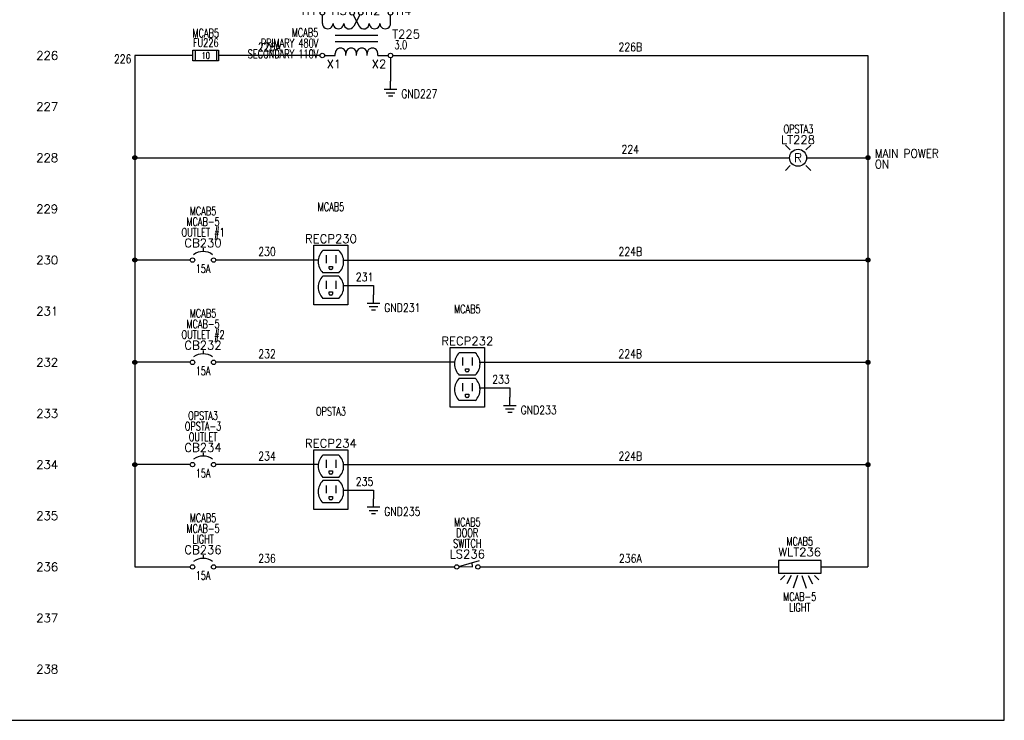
# Model space of a CAD drawing. Header units: inches. Extents: x 0 to 30, y 0 to 19.
# Tile 4 of 5: x 15.6 to 30, y 0 to 10.3. Entities that reach past the tile are written whole.
import ezdxf
from ezdxf.enums import TextEntityAlignment as Align

# ---------------------------------------------------------------- set-up
doc = ezdxf.new("R2010")
doc.units = ezdxf.units.IN
doc.header["$MEASUREMENT"] = 0
for name, color, linetype in [('BLK_14AWG', 252, 'Continuous'), ('DESC', 1, 'Continuous'), ('GRN', 86, 'Continuous'), ('LOC', 140, 'Continuous'), ('MISC', 30, 'Continuous'), ('RED_18AWG', 1, 'Continuous'), ('SYMS', 7, 'Continuous'), ('TAGS', 30, 'Continuous'), ('TERMS', 6, 'Continuous'), ('WHT_16AWG', 7, 'Continuous'), ('WIRECOPY', 52, 'Continuous'), ('WIRENO', 3, 'Continuous')]:
    doc.layers.add(name, color=color, linetype=linetype)
doc.layers.add('Viewports', color=3, linetype='Continuous', plot=False)
doc.styles.add('WD', font='romans.shx')

# ---------------------------------------------------------------- blocks, each defined once
blk = doc.blocks.new('WDDOT')
for radius in [0.03, 0.0187, 0.00929]:
    blk.add_circle((0, 0), radius)
blk = doc.blocks.new('HCB1')
blk.add_line((0, 0.173), (0, 0.126))
for centre in [(-0.155, 0), (0.155, 0)]:
    blk.add_circle(centre, 0.0322)
blk.add_arc((0, -0.109), 0.234, 53.1301, 126.8699)
at = {"style": 'WD', "width": 0.7}
for tag, p in [('INST', (0, 0.826)), ('LOC', (0, 0.656)), ('DESC1', (0, 0.5)), ('DESC2', (0, 0.344)), ('RATING1', (0, -0.188)), ('XREF', (0, -0.344))]:
    blk.add_attdef(tag, text='', height=0.125, dxfattribs=at).set_placement(p, align=Align.CENTER)
at = {"style": 'WD'}
blk.add_attdef('TAG1', text='', height=0.125, dxfattribs=at).set_placement((0, 0.188), align=Align.CENTER)
for tag, p in [('X2LINK', (0, 0.219)), ('X8LINK', (0, 0))]:
    blk.add_attdef(tag, p, '', height=0.01, dxfattribs=at)
for tag, p, height, flags in [('FAMILY', (0.205, 0.152), 0.01, 9), ('X4TERM01', (-0.188, 0), 0.0125, 1), ('X1TERM02', (0.188, 0), 0.0125, 1), ('CONTACT', (0.205, 0.133), 0.01, 9)]:
    blk.add_attdef(tag, p, '', height=height, dxfattribs=dict(at, flags=flags))
at = {"linetype": 'Continuous', "style": 'WD', "flags": 9}
for tag, p in [('ASSYCODE', (0.219, 0.062)), ('MFG', (0.228, 0.089)), ('CAT', (0.23, 0.108))]:
    blk.add_attdef(tag, text='', height=0.01, dxfattribs=at).set_placement(p, align=Align.CENTER)
at = {"linetype": 'Continuous', "style": 'WD', "flags": 8}
blk.add_attdef('TERM01', text='', height=0.125, dxfattribs=at).set_placement((-0.25, -0.031), align=Align.TOP_RIGHT)
blk.add_attdef('TERM02', text='', height=0.125, dxfattribs=at).set_placement((0.25, -0.031), align=Align.TOP_LEFT)
blk = doc.blocks.new('HXF1D')
for p, q in [((-0.5, -0.156), (-0.5, -0.032)), ((-0.048, -0.028), (0.04, -0.193)), ((0.047, -0.029), (-0.04, -0.193)), ((0.5, -0.156), (0.5, -0.032)), ((-0.312, -0.328), (0.312, -0.328)), ((-0.312, -0.422), (0.312, -0.422)), ((-0.469, -0.625), (-0.312, -0.625)), ((-0.312, -0.625), (-0.312, -0.594)), ((-0.156, -0.625), (-0.156, -0.594)), ((0, -0.625), (0, -0.594)), ((0.156, -0.625), (0.156, -0.594)), ((0.312, -0.625), (0.312, -0.594)), ((0.312, -0.625), (0.467, -0.625))]:
    blk.add_line(p, q)
for centre in [(-0.501, 0), (-0.063, 0), (0.062, 0), (0.499, 0), (-0.501, -0.625), (0.499, -0.625)]:
    blk.add_circle(centre, 0.0322)
for centre, start, end in [((-0.422, -0.156), 179.999, 0), ((-0.266, -0.156), 179.999, 0), ((-0.109, -0.156), 179.999, 331.9287), ((0.109, -0.156), 208.0713, 0.001), ((0.266, -0.156), 180, 0.001), ((0.422, -0.156), 180, 0.001), ((-0.234, -0.594), 0.001, 180.002), ((-0.078, -0.594), 0.001, 180.002), ((0.078, -0.594), 0.001, 180.002), ((0.234, -0.594), 0.001, 180.002)]:
    blk.add_arc(centre, 0.0781, start, end)
at = {"linetype": 'Continuous', "style": 'WD', "flags": 8}
for tag, p in [('TERM01', (-0.578, -0.031)), ('TERM02', (-0.141, -0.031))]:
    blk.add_attdef(tag, text='', height=0.125, dxfattribs=at).set_placement(p, align=Align.RIGHT)
at = {"style": 'WD'}
for tag, p, height, flags in [('X4TERM01', (-0.533, 0), 0.0125, 1), ('X2TERM01', (-0.501, 0.032), 0.0125, 1), ('X2TERM02', (-0.063, 0.032), 0.0125, 1), ('X2TERM03', (0.062, 0.032), 0.0125, 1), ('X2TERM04', (0.499, 0.032), 0.0125, 1), ('X1TERM04', (0.531, 0), 0.0125, 1), ('FAMILY', (0.46, -0.372), 0.01, 9), ('X4TERM05', (-0.533, -0.625), 0.0125, 1), ('X8TERM05', (-0.501, -0.657), 0.0125, 1), ('X8TERM06', (0, -0.632), 0.0125, 1), ('X8TERM07', (0.499, -0.657), 0.0125, 1), ('X1TERM07', (0.531, -0.625), 0.0125, 1)]:
    blk.add_attdef(tag, p, '', height=height, dxfattribs=dict(at, flags=flags))
at = {"linetype": 'Continuous', "style": 'WD', "flags": 8}
for tag, p in [('TERM03', (0.125, -0.031)), ('TERM04', (0.578, -0.031))]:
    blk.add_attdef(tag, p, '', height=0.125, dxfattribs=at)
at = {"style": 'WD', "width": 0.7}
for tag, p in [('INST', (-0.56, -0.181)), ('LOC', (-0.56, -0.351)), ('DESC1', (-0.56, -0.507)), ('DESC2', (-0.56, -0.664))]:
    blk.add_attdef(tag, text='', height=0.125, dxfattribs=at).set_placement(p, align=Align.RIGHT)
at = {"style": 'WD'}
blk.add_attdef('TAG1', (0.524, -0.375), '', height=0.125, dxfattribs=at)
at = {"linetype": 'Continuous', "style": 'WD', "flags": 9}
for tag, p in [('ASSYCODE', (0.483, -0.438)), ('MFG', (0.484, -0.42)), ('CAT', (0.485, -0.4))]:
    blk.add_attdef(tag, text='', height=0.01, dxfattribs=at).set_placement(p, align=Align.CENTER)
at = {"style": 'WD', "width": 0.7}
blk.add_attdef('RATING1', (0.556, -0.531), '', height=0.125, dxfattribs=at)
at = {"linetype": 'Continuous', "style": 'WD', "flags": 8}
for tag, p in [('TERM06', (-0.031, -0.688)), ('TERM07', (0.438, -0.688))]:
    blk.add_attdef(tag, text='', height=0.125, dxfattribs=at).set_placement(p, align=Align.TOP_RIGHT)
blk.add_attdef('TERM05', text='', height=0.125, dxfattribs=at).set_placement((-0.438, -0.688), align=Align.TOP_LEFT)
blk = doc.blocks.new('HLT1R')
for p, q in [((-0.115, 0.115), (-0.186, 0.186)), ((0.115, 0.115), (0.186, 0.186)), ((-0.115, -0.115), (-0.186, -0.186)), ((0.115, -0.115), (0.186, -0.186))]:
    blk.add_line(p, q)
blk.add_circle((0, 0), 0.125)
at = {"style": 'WD', "width": 0.7}
for tag, p in [('INST', (0.006, 0.528)), ('LOC', (0.006, 0.359))]:
    blk.add_attdef(tag, text='', height=0.125, dxfattribs=at).set_placement(p, align=Align.CENTER)
at = {"style": 'WD'}
blk.add_attdef('TAG1', text='', height=0.125, dxfattribs=at).set_placement((0, 0.202), align=Align.CENTER)
at = {"style": 'WD', "flags": 9}
blk.add_attdef('FAMILY', text='', height=0.01, dxfattribs=at).set_placement((-0.005, 0.161), align=Align.CENTER)
at = {"linetype": 'Continuous', "style": 'WD', "flags": 1}
for tag, p in [('CAT', (0, 0.14)), ('MFG', (0, 0.121))]:
    blk.add_attdef(tag, text='', height=0.01, dxfattribs=at).set_placement(p, align=Align.MIDDLE)
at = {"style": 'WD'}
blk.add_attdef('COLOR', text='', height=0.125, dxfattribs=at).set_placement((0, 0), align=Align.MIDDLE)
at = {"style": 'WD', "flags": 1}
for tag, p in [('X4TERM01', (-0.125, 0)), ('X1TERM02', (0.125, 0))]:
    blk.add_attdef(tag, p, '', height=0.0125, dxfattribs=at)
at = {"linetype": 'Continuous', "style": 'WD', "flags": 9}
blk.add_attdef('ASSYCODE', text='', height=0.01, dxfattribs=at).set_placement((-0.003, 0.098), align=Align.CENTER)
at = {"style": 'WD'}
for tag, p, width in [('DESC1', (1.125, 0), 0.9), ('WDTAGALT', (1.125, -0.312), 0.7)]:
    blk.add_attdef(tag, p, '', height=0.125, dxfattribs=dict(at, width=width))
at = {"linetype": 'Continuous', "style": 'WD', "flags": 8}
blk.add_attdef('TERM01', text='', height=0.125, dxfattribs=at).set_placement((-0.175, -0.031), align=Align.TOP_RIGHT)
blk.add_attdef('TERM02', text='', height=0.125, dxfattribs=at).set_placement((0.175, -0.031), align=Align.TOP_LEFT)
at = {"style": 'WD', "width": 0.9}
blk.add_attdef('DESC2', text='', height=0.125, dxfattribs=at).set_placement((1.125, -0.031), align=Align.TOP_LEFT)
blk = doc.blocks.new('HCN1RDUP')
for p, q in [((-0.25, 0.219), (0.25, 0.219)), ((-0.25, -0.656), (-0.25, 0.219)), ((0.25, 0.219), (0.25, -0.656)), ((0.117, 0.14), (-0.117, 0.14)), ((-0.071, 0.071), (-0.071, -0.046)), ((0.07, 0.071), (0.07, -0.046)), ((-0.024, -0.093), (0.023, -0.093)), ((-0.024, -0.125), (-0.024, -0.093)), ((0.008, -0.14), (-0.009, -0.14)), ((0.023, -0.093), (0.023, -0.125)), ((0.117, -0.187), (-0.117, -0.187)), ((0.117, -0.235), (-0.117, -0.235)), ((-0.071, -0.304), (-0.071, -0.421)), ((0.07, -0.304), (0.07, -0.421)), ((0.117, -0.562), (-0.117, -0.562)), ((-0.024, -0.468), (0.023, -0.468)), ((-0.024, -0.5), (-0.024, -0.468)), ((0.008, -0.515), (-0.009, -0.515)), ((0.023, -0.468), (0.023, -0.5)), ((0.25, -0.656), (-0.25, -0.656))]:
    blk.add_line(p, q)
for centre, radius, start, end in [((0.039, -0.023), 0.226, 133.6028, 226.3972), ((-0.039, -0.023), 0.226, 313.6028, 46.3972), ((-0.009, -0.125), 0.015, 180, 270), ((0.008, -0.125), 0.015, 270, 0), ((0.039, -0.398), 0.226, 133.6028, 226.3972), ((-0.039, -0.398), 0.226, 313.6028, 46.3972), ((-0.009, -0.5), 0.015, 180, 270), ((0.008, -0.5), 0.015, 270, 0)]:
    blk.add_arc(centre, radius, start, end)
at = {"style": 'WD', "width": 0.7}
for tag, p in [('INST', (0, 0.875)), ('LOC', (0, 0.719)), ('DESC1', (0, 0.562)), ('DESC2', (0, 0.406))]:
    blk.add_attdef(tag, text='', height=0.125, dxfattribs=at).set_placement(p, align=Align.CENTER)
at = {"style": 'WD'}
blk.add_attdef('TAG1', text='', height=0.125, dxfattribs=at).set_placement((0, 0.25), align=Align.CENTER)
for tag, p, height, flags in [('FAMILY', (0.205, 0.152), 0.01, 9), ('X4TERM01', (-0.188, 0), 0.0125, 1), ('X1TERM02', (0.188, 0), 0.0125, 1), ('X8TERM03', (0, -0.14), 0.0125, 1), ('X4TERM04', (-0.188, -0.375), 0.0125, 1), ('X1TERM05', (0.188, -0.375), 0.0125, 1), ('X8TERM06', (0, -0.515), 0.0125, 1)]:
    blk.add_attdef(tag, p, '', height=height, dxfattribs=dict(at, flags=flags))
at = {"linetype": 'Continuous', "style": 'WD', "flags": 9}
for tag, p in [('ASSYCODE', (0.23, 0.071)), ('MFG', (0.228, 0.089)), ('CAT', (0.23, 0.108))]:
    blk.add_attdef(tag, text='', height=0.01, dxfattribs=at).set_placement(p, align=Align.CENTER)
at = {"linetype": 'Continuous', "style": 'WD', "flags": 8}
for tag, p in [('TERM01', (-0.281, -0.016)), ('TERM04', (-0.281, -0.391))]:
    blk.add_attdef(tag, text='', height=0.125, dxfattribs=at).set_placement(p, align=Align.TOP_RIGHT)
for tag, p in [('TERM02', (0.281, -0.016)), ('TERM05', (0.281, -0.391)), ('TERM06', (0.078, -0.688))]:
    blk.add_attdef(tag, text='', height=0.125, dxfattribs=at).set_placement(p, align=Align.TOP_LEFT)
at = {"style": 'WD', "width": 0.9}
blk.add_attdef('RATING1', text='', height=0.125, dxfattribs=at).set_placement((-0.281, -0.812), align=Align.RIGHT)
blk = doc.blocks.new('HLT1ENC')
for p, q in [((-0.312, 0.094), (-0.312, -0.094)), ((0.312, 0.094), (-0.312, 0.094)), ((0.312, -0.094), (0.312, 0.094)), ((-0.312, -0.094), (0.312, -0.094)), ((-0.219, -0.125), (-0.281, -0.188)), ((-0.125, -0.125), (-0.188, -0.25)), ((-0.031, -0.125), (-0.094, -0.312)), ((0.031, -0.125), (0.094, -0.312)), ((0.125, -0.125), (0.188, -0.25)), ((0.219, -0.125), (0.281, -0.188))]:
    blk.add_line(p, q)
at = {"style": 'WD', "width": 0.7}
for tag, p in [('INST', (0, 0.469)), ('LOC', (0, 0.312)), ('DESC1', (0, -0.5)), ('DESC2', (0, -0.656))]:
    blk.add_attdef(tag, text='', height=0.125, dxfattribs=at).set_placement(p, align=Align.CENTER)
at = {"style": 'WD'}
for tag, p in [('TAG1', (0, 0.156)), ('RATING1', (0, -0.062))]:
    blk.add_attdef(tag, text='', height=0.125, dxfattribs=at).set_placement(p, align=Align.CENTER)
for tag, p, height, flags in [('FAMILY', (0.33, 0.152), 0.01, 9), ('X4TERM01', (-0.312, 0), 0.0125, 1), ('X1TERM02', (0.312, 0), 0.0125, 1)]:
    blk.add_attdef(tag, p, '', height=height, dxfattribs=dict(at, flags=flags))
at = {"style": 'WD', "flags": 9}
for tag, p in [('ASSYCODE', (0.355, 0.071)), ('MFG', (0.353, 0.089)), ('CAT', (0.355, 0.108))]:
    blk.add_attdef(tag, text='', height=0.01, dxfattribs=at).set_placement(p, align=Align.CENTER)
at = {"style": 'WD', "flags": 8}
blk.add_attdef('TERM01', text='', height=0.125, dxfattribs=at).set_placement((-0.406, -0.031), align=Align.TOP_RIGHT)
blk.add_attdef('TERM02', text='', height=0.125, dxfattribs=at).set_placement((0.406, -0.031), align=Align.TOP_LEFT)
blk = doc.blocks.new('HLS12H')
at = {"linetype": 'Continuous'}
for p, q in [((-0.124, 0.008), (0.179, 0.096)), ((-0.124, 0.008), (0.077, 0)), ((0.077, 0), (0.073, 0.065))]:
    blk.add_line(p, q, dxfattribs=at)
for centre in [(-0.155, 0), (0.155, 0)]:
    blk.add_circle(centre, 0.0322)
at = {"style": 'WD', "width": 0.7}
for tag, p in [('INST', (0, 0.75)), ('LOC', (0, 0.594)), ('DESC1', (0, 0.437)), ('DESC2', (0, 0.281)), ('XREF', (0, -0.252)), ('WDTAGALT', (0, -0.406))]:
    blk.add_attdef(tag, text='', height=0.125, dxfattribs=at).set_placement(p, align=Align.CENTER)
at = {"style": 'WD'}
blk.add_attdef('TAG1', text='', height=0.125, dxfattribs=at).set_placement((0, 0.125), align=Align.CENTER)
for tag, p, height, flags in [('X4TERM01', (-0.188, 0), 0.0125, 1), ('CONTACT', (0.038, 0.02), 0.01, 1), ('FAMILY', (0.038, 0.037), 0.01, 9), ('X1TERM02', (0.188, 0), 0.0125, 1)]:
    blk.add_attdef(tag, p, '', height=height, dxfattribs=dict(at, flags=flags))
for tag, p in [('X2LINK', (0, 0.125)), ('X8LINK', (0, -0.062))]:
    blk.add_attdef(tag, p, '', height=0.01, dxfattribs=at)
at = {"linetype": 'Continuous', "style": 'WD', "flags": 9}
for tag, p in [('CAT', (0.063, -0.007)), ('ASSYCODE', (0.063, -0.046)), ('MFG', (0.063, -0.027))]:
    blk.add_attdef(tag, text='', height=0.01, dxfattribs=at).set_placement(p, align=Align.CENTER)
at = {"linetype": 'Continuous', "style": 'WD', "flags": 8}
blk.add_attdef('TERM01', text='', height=0.125, dxfattribs=at).set_placement((-0.25, -0.031), align=Align.TOP_RIGHT)
blk.add_attdef('TERM02', text='', height=0.125, dxfattribs=at).set_placement((0.25, -0.031), align=Align.TOP_LEFT)
blk = doc.blocks.new('VGND2')
for p, q in [((0, -0.125), (0, 0)), ((0.09375, -0.125), (-0.09375, -0.125)), ((-0.0625, -0.171875), (0.0625, -0.171875)), ((-0.03125, -0.21875), (0.03125, -0.21875))]:
    blk.add_line(p, q)
at = {"style": 'WD', "width": 0.8}
for tag, p in [('INST', (0.15625, 0.125)), ('LOC', (0.15625, -0.03125)), ('TAG1', (0.15625, -0.1875)), ('DESC1', (0.15625, -0.34375)), ('DESC2', (0.15625, -0.5))]:
    blk.add_attdef(tag, text='', height=0.125, dxfattribs=at).set_placement(p, align=Align.MIDDLE_LEFT)
at = {"style": 'WD', "flags": 1}
for tag in ['ASSYCODE', 'X2TERM01', 'CAT', 'MFG', 'FAMILY']:
    blk.add_attdef(tag, (0, 0), '', height=0.01, dxfattribs=at)
blk = doc.blocks.new('HFU1')
for p, q in [((-0.188, -0.078), (-0.188, 0.078)), ((-0.188, 0.078), (0.188, 0.078)), ((-0.156, 0.078), (-0.156, -0.078)), ((0.156, 0.078), (0.156, -0.078)), ((0.188, 0.078), (0.188, -0.078)), ((0.188, -0.078), (-0.188, -0.078))]:
    blk.add_line(p, q)
at = {"style": 'WD', "width": 0.7}
for tag, p in [('INST', (0, 0.422)), ('LOC', (0, 0.266)), ('TAG1', (0, 0.125))]:
    blk.add_attdef(tag, text='', height=0.125, dxfattribs=at).set_placement(p, align=Align.CENTER)
at = {"linetype": 'Continuous', "style": 'WD', "flags": 9}
for tag, p in [('ASSYCODE', (0.157, 0.251)), ('MFG', (0.156, 0.083)), ('CAT', (0.156, 0.102))]:
    blk.add_attdef(tag, text='', height=0.01, dxfattribs=at).set_placement(p, align=Align.CENTER)
at = {"style": 'WD'}
for tag, p, height, flags in [('X4TERM01', (-0.188, 0), 0.0109, 1), ('FAMILY', (0.129, 0.108), 0.01, 9), ('X1TERM02', (0.188, 0), 0.0109, 1)]:
    blk.add_attdef(tag, p, '', height=height, dxfattribs=dict(at, flags=flags))
at = {"style": 'WD', "width": 0.7}
blk.add_attdef('RATING1', text='', height=0.0938, dxfattribs=at).set_placement((0, 0), align=Align.MIDDLE_CENTER)
at = {"style": 'WD'}
for tag, p in [('X2LINK', (0, 0.109)), ('X8LINK', (0, -0.109))]:
    blk.add_attdef(tag, p, '', height=0.01, dxfattribs=at)
at = {"linetype": 'Continuous', "style": 'WD', "width": 0.7, "flags": 8}
blk.add_attdef('TERM01', text='', height=0.1, dxfattribs=at).set_placement((-0.25, -0.016), align=Align.TOP_RIGHT)
blk.add_attdef('TERM02', text='', height=0.1, dxfattribs=at).set_placement((0.25, -0.016), align=Align.TOP_LEFT)
at = {"style": 'WD', "width": 0.7}
for tag, p in [('DESC1', (0.047, -0.234)), ('DESC2', (0.047, -0.391)), ('DESC3', (0.047, -0.547))]:
    blk.add_attdef(tag, text='', height=0.125, dxfattribs=at).set_placement(p, align=Align.MIDDLE_LEFT)
blk = doc.blocks.new('WD_WNH')
at = {"linetype": 'Continuous', "style": 'WD', "width": 0.8}
blk.add_attdef('WIRENO', text='', height=0.125, dxfattribs=at).set_placement((0, 0.062), align=Align.CENTER)
at = {"style": 'WD', "flags": 1}
for tag, p in [('W01USER', (0, 0.078)), ('W02USER', (0, 0.07)), ('W03USER', (0, 0.062)), ('W04USER', (0, 0.055)), ('W05USER', (0, 0.047)), ('W06USER', (0, 0.039)), ('W07USER', (0, 0.031)), ('W08USER', (0, 0.023)), ('W09USER', (0, 0.016)), ('W10USER', (0, 0.008))]:
    blk.add_attdef(tag, text='', height=0.005, dxfattribs=at).set_placement(p, align=Align.CENTER)
blk = doc.blocks.new('WD_WNV')
at = {"linetype": 'Continuous', "style": 'WD', "width": 0.8}
blk.add_attdef('WIRENO', text='', height=0.125, dxfattribs=at).set_placement((-0.05, 0), align=Align.MIDDLE_RIGHT)
at = {"style": 'WD', "flags": 1}
for tag, p in [('W01USER', (-0.062, 0.094)), ('W02USER', (-0.062, 0.086)), ('W03USER', (-0.062, 0.078)), ('W04USER', (-0.062, 0.07)), ('W05USER', (-0.062, 0.062)), ('W06USER', (-0.062, 0.055)), ('W07USER', (-0.062, 0.047)), ('W08USER', (-0.062, 0.039)), ('W09USER', (-0.062, 0.031)), ('W10USER', (-0.062, 0.023))]:
    blk.add_attdef(tag, text='', height=0.005, dxfattribs=at).set_placement(p, align=Align.CENTER)
blk = doc.blocks.new('WD_WCH')
at = {"linetype": 'Continuous', "style": 'WD', "width": 0.8}
blk.add_attdef('WIRECOPY', text='', height=0.125, dxfattribs=at).set_placement((0, 0.0625), align=Align.CENTER)

msp = doc.modelspace()

# ---------------------------------------------------------------- linework, layer by layer
at = {"layer": 'BLK_14AWG'}
for p, q in [((17.25, 9.75), (17.25, 2.25)), ((18.102, 9.75), (17.25, 9.75)), ((19.967, 9.75), (18.477, 9.75)), ((20.999, 9.718), (21, 9.375)), ((17.25, 8.25), (26.85, 8.25)), ((18.062, 6.75), (17.25, 6.75)), ((18.062, 5.25), (17.25, 5.25)), ((18.062, 3.75), (17.25, 3.75)), ((17.25, 2.25), (18.062, 2.25))]:
    msp.add_line(p, q, dxfattribs=at)
at = {"layer": 'GRN'}
for p, q in [((20.312, 6.375), (20.75, 6.375)), ((20.75, 6.375), (20.75, 6.239)), ((22.312, 4.875), (22.75, 4.875)), ((22.75, 4.875), (22.75, 4.739)), ((20.312, 3.375), (20.75, 3.375)), ((20.75, 3.375), (20.75, 3.25))]:
    msp.add_line(p, q, dxfattribs=at)
at = {"layer": 'RED_18AWG'}
for p, q in [((19.938, 6.75), (18.438, 6.75)), ((21.938, 5.25), (18.438, 5.25)), ((19.938, 3.75), (18.438, 3.75)), ((18.438, 2.25), (21.938, 2.25)), ((22.312, 2.25), (26.688, 2.25))]:
    msp.add_line(p, q, dxfattribs=at)
at = {"layer": 'Viewports'}
msp.add_lwpolyline([(0, 0), (30, 0), (30, 19.02), (0, 19.02)], close=True, dxfattribs=at)
at = {"layer": 'WHT_16AWG'}
for p, q in [((21.031, 9.75), (28, 9.75)), ((28, 9.75), (28, 2.25)), ((27.1, 8.25), (28, 8.25)), ((20.312, 6.75), (28, 6.75)), ((22.312, 5.25), (28, 5.25)), ((20.312, 3.75), (28, 3.75)), ((27.312, 2.25), (28, 2.25))]:
    msp.add_line(p, q, dxfattribs=at)

# ---------------------------------------------------------------- block references
at = {"layer": 'SYMS'}
ref = msp.add_blockref('HXF1D', (20.5, 10.375), dxfattribs=at)
ref.add_attrib('TERM02', 'H3', dxfattribs={"layer": 'TERMS', "linetype": 'Continuous', "height": 0.125, "style": 'WD', "flags": 8}).set_placement((20.359, 10.344), align=Align.RIGHT)
ref.add_attrib('TERM01', 'H1', dxfattribs={"layer": 'TERMS', "linetype": 'Continuous', "height": 0.125, "style": 'WD', "flags": 8}).set_placement((19.922, 10.344), align=Align.RIGHT)
ref.add_attrib('TERM04', 'H4', (21.078, 10.344), dxfattribs={"layer": 'TERMS', "linetype": 'Continuous', "height": 0.125, "style": 'WD', "flags": 8})
ref.add_attrib('TERM05', 'X1', dxfattribs={"layer": 'TERMS', "linetype": 'Continuous', "height": 0.125, "style": 'WD', "flags": 8}).set_placement((20.062, 9.688), align=Align.TOP_LEFT)
ref.add_attrib('TERM07', 'X2', dxfattribs={"layer": 'TERMS', "linetype": 'Continuous', "height": 0.125, "style": 'WD', "flags": 8}).set_placement((20.938, 9.688), align=Align.TOP_RIGHT)
ref.add_attrib('RATING1', '3.0', (21.056, 9.844), dxfattribs={"layer": 'MISC', "height": 0.125, "style": 'WD', "width": 0.7})
ref.add_attrib('TAG1', 'T225', (21.024, 10), dxfattribs={"layer": 'TAGS', "height": 0.125, "style": 'WD'})
ref.add_attrib('DESC1', 'PRIMARY 480V', dxfattribs={"layer": 'DESC', "height": 0.125, "style": 'WD', "width": 0.7}).set_placement((19.94, 9.868), align=Align.RIGHT)
ref.add_attrib('DESC2', 'SECONDARY 110V', dxfattribs={"layer": 'DESC', "height": 0.125, "style": 'WD', "width": 0.7}).set_placement((19.94, 9.711), align=Align.RIGHT)
ref.add_attrib('LOC', 'MCAB5', dxfattribs={"layer": 'LOC', "height": 0.125, "style": 'WD', "width": 0.7}).set_placement((19.94, 10.024), align=Align.RIGHT)
ref.add_attrib('TERM03', 'H2', (20.625, 10.344), dxfattribs={"layer": 'TERMS', "linetype": 'Continuous', "height": 0.125, "style": 'WD', "flags": 8})
ref = msp.add_blockref('HFU1', (18.29, 9.75), dxfattribs=at)
ref.add_attrib('RATING1', '10', dxfattribs={"layer": 'MISC', "height": 0.0938, "style": 'WD', "width": 0.7}).set_placement((18.29, 9.75), align=Align.MIDDLE_CENTER)
ref.add_attrib('LOC', 'MCAB5', dxfattribs={"layer": 'LOC', "height": 0.125, "style": 'WD', "width": 0.7}).set_placement((18.29, 10.016), align=Align.CENTER)
ref.add_attrib('TAG1', 'FU226', dxfattribs={"layer": 'TAGS', "height": 0.125, "style": 'WD', "width": 0.7}).set_placement((18.29, 9.875), align=Align.CENTER)
ref = msp.add_blockref('VGND2', (21, 9.375), dxfattribs=at)
ref.add_attrib('TAG1', 'GND227', dxfattribs={"layer": 'TAGS', "height": 0.125, "style": 'WD', "width": 0.8}).set_placement((21.156, 9.188), align=Align.MIDDLE_LEFT)
ref = msp.add_blockref('HLT1R', (26.975, 8.25), dxfattribs=at)
ref.add_attrib('LOC', 'OPSTA3', dxfattribs={"layer": 'LOC', "height": 0.125, "style": 'WD', "width": 0.7}).set_placement((26.981, 8.609), align=Align.CENTER)
ref.add_attrib('DESC2', 'ON', dxfattribs={"layer": 'DESC', "height": 0.125, "style": 'WD', "width": 0.9}).set_placement((28.1, 8.219), align=Align.TOP_LEFT)
ref.add_attrib('DESC1', 'MAIN POWER', (28.1, 8.25), dxfattribs={"layer": 'DESC', "height": 0.125, "style": 'WD', "width": 0.9})
ref.add_attrib('TAG1', 'LT228', dxfattribs={"layer": 'TAGS', "height": 0.125, "style": 'WD'}).set_placement((26.975, 8.452), align=Align.CENTER)
ref.add_attrib('COLOR', 'R', dxfattribs={"layer": 'MISC', "height": 0.125, "style": 'WD'}).set_placement((26.975, 8.25), align=Align.MIDDLE)
for p in [(17.25, 8.25), (28, 8.25), (17.25, 6.75), (28, 6.75), (17.25, 5.25), (28, 5.25), (17.25, 3.75), (28, 3.75)]:
    msp.add_blockref('WDDOT', p, dxfattribs=at)
ref = msp.add_blockref('HCB1', (18.25, 6.75), dxfattribs=at)
ref.add_attrib('RATING1', '15A', dxfattribs={"layer": 'MISC', "height": 0.125, "style": 'WD', "width": 0.7}).set_placement((18.25, 6.562), align=Align.CENTER)
ref.add_attrib('LOC', 'MCAB5', dxfattribs={"layer": 'LOC', "height": 0.125, "style": 'WD', "width": 0.7}).set_placement((18.25, 7.406), align=Align.CENTER)
ref.add_attrib('DESC2', 'OUTLET #1', dxfattribs={"layer": 'DESC', "height": 0.125, "style": 'WD', "width": 0.7}).set_placement((18.25, 7.094), align=Align.CENTER)
ref.add_attrib('DESC1', 'MCAB-5', dxfattribs={"layer": 'DESC', "height": 0.125, "style": 'WD', "width": 0.7}).set_placement((18.25, 7.25), align=Align.CENTER)
ref.add_attrib('TAG1', 'CB230', dxfattribs={"layer": 'TAGS', "height": 0.125, "style": 'WD'}).set_placement((18.25, 6.938), align=Align.CENTER)
ref = msp.add_blockref('HCN1RDUP', (20.125, 6.75), dxfattribs=at)
ref.add_attrib('LOC', 'MCAB5', dxfattribs={"layer": 'LOC', "height": 0.125, "style": 'WD', "width": 0.7}).set_placement((20.125, 7.469), align=Align.CENTER)
ref.add_attrib('TAG1', 'RECP230', dxfattribs={"layer": 'TAGS', "height": 0.125, "style": 'WD'}).set_placement((20.125, 7), align=Align.CENTER)
ref = msp.add_blockref('VGND2', (20.75, 6.239), dxfattribs=at)
ref.add_attrib('TAG1', 'GND231', dxfattribs={"layer": 'TAGS', "height": 0.125, "style": 'WD', "width": 0.8}).set_placement((20.906, 6.051), align=Align.MIDDLE_LEFT)
ref = msp.add_blockref('HCN1RDUP', (22.125, 5.25), dxfattribs=at)
ref.add_attrib('LOC', 'MCAB5', dxfattribs={"layer": 'LOC', "height": 0.125, "style": 'WD', "width": 0.7}).set_placement((22.125, 5.969), align=Align.CENTER)
ref.add_attrib('TAG1', 'RECP232', dxfattribs={"layer": 'TAGS', "height": 0.125, "style": 'WD'}).set_placement((22.125, 5.5), align=Align.CENTER)
ref = msp.add_blockref('HCB1', (18.25, 5.25), dxfattribs=at)
ref.add_attrib('RATING1', '15A', dxfattribs={"layer": 'MISC', "height": 0.125, "style": 'WD', "width": 0.7}).set_placement((18.25, 5.062), align=Align.CENTER)
ref.add_attrib('LOC', 'MCAB5', dxfattribs={"layer": 'LOC', "height": 0.125, "style": 'WD', "width": 0.7}).set_placement((18.25, 5.906), align=Align.CENTER)
ref.add_attrib('DESC2', 'OUTLET #2', dxfattribs={"layer": 'DESC', "height": 0.125, "style": 'WD', "width": 0.7}).set_placement((18.25, 5.594), align=Align.CENTER)
ref.add_attrib('DESC1', 'MCAB-5', dxfattribs={"layer": 'DESC', "height": 0.125, "style": 'WD', "width": 0.7}).set_placement((18.25, 5.75), align=Align.CENTER)
ref.add_attrib('TAG1', 'CB232', dxfattribs={"layer": 'TAGS', "height": 0.125, "style": 'WD'}).set_placement((18.25, 5.438), align=Align.CENTER)
ref = msp.add_blockref('VGND2', (22.75, 4.739), dxfattribs=at)
ref.add_attrib('TAG1', 'GND233', dxfattribs={"layer": 'TAGS', "height": 0.125, "style": 'WD', "width": 0.8}).set_placement((22.906, 4.551), align=Align.MIDDLE_LEFT)
ref = msp.add_blockref('HCB1', (18.25, 3.75), dxfattribs=at)
ref.add_attrib('RATING1', '15A', dxfattribs={"layer": 'MISC', "height": 0.125, "style": 'WD', "width": 0.7}).set_placement((18.25, 3.562), align=Align.CENTER)
ref.add_attrib('LOC', 'OPSTA3', dxfattribs={"layer": 'LOC', "height": 0.125, "style": 'WD', "width": 0.7}).set_placement((18.25, 4.406), align=Align.CENTER)
ref.add_attrib('DESC2', 'OUTLET', dxfattribs={"layer": 'DESC', "height": 0.125, "style": 'WD', "width": 0.7}).set_placement((18.25, 4.094), align=Align.CENTER)
ref.add_attrib('DESC1', 'OPSTA-3', dxfattribs={"layer": 'DESC', "height": 0.125, "style": 'WD', "width": 0.7}).set_placement((18.25, 4.25), align=Align.CENTER)
ref.add_attrib('TAG1', 'CB234', dxfattribs={"layer": 'TAGS', "height": 0.125, "style": 'WD'}).set_placement((18.25, 3.938), align=Align.CENTER)
ref = msp.add_blockref('HCN1RDUP', (20.125, 3.75), dxfattribs=at)
ref.add_attrib('LOC', 'OPSTA3', dxfattribs={"layer": 'LOC', "height": 0.125, "style": 'WD', "width": 0.7}).set_placement((20.125, 4.469), align=Align.CENTER)
ref.add_attrib('TAG1', 'RECP234', dxfattribs={"layer": 'TAGS', "height": 0.125, "style": 'WD'}).set_placement((20.125, 4), align=Align.CENTER)
ref = msp.add_blockref('VGND2', (20.75, 3.25), dxfattribs=at)
ref.add_attrib('TAG1', 'GND235', dxfattribs={"layer": 'TAGS', "height": 0.125, "style": 'WD', "width": 0.8}).set_placement((20.906, 3.062), align=Align.MIDDLE_LEFT)
ref = msp.add_blockref('HCB1', (18.25, 2.25), dxfattribs=at)
ref.add_attrib('RATING1', '15A', dxfattribs={"layer": 'MISC', "height": 0.125, "style": 'WD', "width": 0.7}).set_placement((18.25, 2.062), align=Align.CENTER)
ref.add_attrib('LOC', 'MCAB5', dxfattribs={"layer": 'LOC', "height": 0.125, "style": 'WD', "width": 0.7}).set_placement((18.25, 2.906), align=Align.CENTER)
ref.add_attrib('DESC2', 'LIGHT', dxfattribs={"layer": 'DESC', "height": 0.125, "style": 'WD', "width": 0.7}).set_placement((18.25, 2.594), align=Align.CENTER)
ref.add_attrib('DESC1', 'MCAB-5', dxfattribs={"layer": 'DESC', "height": 0.125, "style": 'WD', "width": 0.7}).set_placement((18.25, 2.75), align=Align.CENTER)
ref.add_attrib('TAG1', 'CB236', dxfattribs={"layer": 'TAGS', "height": 0.125, "style": 'WD'}).set_placement((18.25, 2.438), align=Align.CENTER)
ref = msp.add_blockref('HLS12H', (22.125, 2.25), dxfattribs=at)
ref.add_attrib('LOC', 'MCAB5', dxfattribs={"layer": 'LOC', "height": 0.125, "style": 'WD', "width": 0.7}).set_placement((22.125, 2.844), align=Align.CENTER)
ref.add_attrib('DESC2', 'SWITCH', dxfattribs={"layer": 'DESC', "height": 0.125, "style": 'WD', "width": 0.7}).set_placement((22.125, 2.531), align=Align.CENTER)
ref.add_attrib('DESC1', 'DOOR', dxfattribs={"layer": 'DESC', "height": 0.125, "style": 'WD', "width": 0.7}).set_placement((22.125, 2.687), align=Align.CENTER)
ref.add_attrib('TAG1', 'LS236', dxfattribs={"layer": 'TAGS', "height": 0.125, "style": 'WD'}).set_placement((22.125, 2.375), align=Align.CENTER)
ref = msp.add_blockref('HLT1ENC', (27, 2.25), dxfattribs=at)
ref.add_attrib('TAG1', 'WLT236', dxfattribs={"layer": 'TAGS', "height": 0.125, "style": 'WD'}).set_placement((27, 2.406), align=Align.CENTER)
ref.add_attrib('DESC1', 'MCAB-5', dxfattribs={"layer": 'DESC', "height": 0.125, "style": 'WD', "width": 0.7}).set_placement((27, 1.75), align=Align.CENTER)
ref.add_attrib('DESC2', 'LIGHT', dxfattribs={"layer": 'DESC', "height": 0.125, "style": 'WD', "width": 0.7}).set_placement((27, 1.594), align=Align.CENTER)
ref.add_attrib('LOC', 'MCAB5', dxfattribs={"layer": 'LOC', "height": 0.125, "style": 'WD', "width": 0.7}).set_placement((27, 2.562), align=Align.CENTER)
at = {"layer": 'WIRECOPY'}
ref = msp.add_blockref('WD_WCH', (24.515, 8.25), dxfattribs=at)
ref.add_attrib('WIRECOPY', '224', dxfattribs={"linetype": 'Continuous', "height": 0.125, "style": 'WD', "width": 0.8}).set_placement((24.515, 8.312), align=Align.CENTER)
ref = msp.add_blockref('WD_WCH', (24.516, 6.75), dxfattribs=at)
ref.add_attrib('WIRECOPY', '224B', dxfattribs={"linetype": 'Continuous', "height": 0.125, "style": 'WD', "width": 0.8}).set_placement((24.516, 6.812), align=Align.CENTER)
ref = msp.add_blockref('WD_WCH', (24.515, 5.25), dxfattribs=at)
ref.add_attrib('WIRECOPY', '224B', dxfattribs={"linetype": 'Continuous', "height": 0.125, "style": 'WD', "width": 0.8}).set_placement((24.515, 5.312), align=Align.CENTER)
ref = msp.add_blockref('WD_WCH', (24.516, 3.75), dxfattribs=at)
ref.add_attrib('WIRECOPY', '224B', dxfattribs={"linetype": 'Continuous', "height": 0.125, "style": 'WD', "width": 0.8}).set_placement((24.516, 3.812), align=Align.CENTER)
at = {"layer": 'WIRENO'}
ref = msp.add_blockref('WD_WNH', (19.222, 9.75), dxfattribs=at)
ref.add_attrib('WIRENO', '226A', dxfattribs={"linetype": 'Continuous', "height": 0.125, "style": 'WD', "width": 0.8}).set_placement((19.222, 9.812), align=Align.CENTER)
ref = msp.add_blockref('WD_WNH', (24.516, 9.75), dxfattribs=at)
ref.add_attrib('WIRENO', '226B', dxfattribs={"linetype": 'Continuous', "height": 0.125, "style": 'WD', "width": 0.8}).set_placement((24.516, 9.812), align=Align.CENTER)
ref = msp.add_blockref('WD_WNV', (17.25, 9.7), dxfattribs=at)
ref.add_attrib('WIRENO', '226', dxfattribs={"linetype": 'Continuous', "height": 0.125, "style": 'WD', "width": 0.8}).set_placement((17.2, 9.7), align=Align.MIDDLE_RIGHT)
ref = msp.add_blockref('WD_WNH', (19.188, 6.75), dxfattribs=at)
ref.add_attrib('WIRENO', '230', dxfattribs={"linetype": 'Continuous', "height": 0.125, "style": 'WD', "width": 0.8}).set_placement((19.188, 6.812), align=Align.CENTER)
ref = msp.add_blockref('WD_WNH', (20.619, 6.375), dxfattribs=at)
ref.add_attrib('WIRENO', '231', dxfattribs={"linetype": 'Continuous', "height": 0.125, "style": 'WD', "width": 0.8}).set_placement((20.619, 6.438), align=Align.CENTER)
ref = msp.add_blockref('WD_WNH', (19.188, 5.25), dxfattribs=at)
ref.add_attrib('WIRENO', '232', dxfattribs={"linetype": 'Continuous', "height": 0.125, "style": 'WD', "width": 0.8}).set_placement((19.188, 5.312), align=Align.CENTER)
ref = msp.add_blockref('WD_WNH', (22.619, 4.875), dxfattribs=at)
ref.add_attrib('WIRENO', '233', dxfattribs={"linetype": 'Continuous', "height": 0.125, "style": 'WD', "width": 0.8}).set_placement((22.619, 4.938), align=Align.CENTER)
ref = msp.add_blockref('WD_WNH', (19.188, 3.75), dxfattribs=at)
ref.add_attrib('WIRENO', '234', dxfattribs={"linetype": 'Continuous', "height": 0.125, "style": 'WD', "width": 0.8}).set_placement((19.188, 3.812), align=Align.CENTER)
ref = msp.add_blockref('WD_WNH', (20.619, 3.375), dxfattribs=at)
ref.add_attrib('WIRENO', '235', dxfattribs={"linetype": 'Continuous', "height": 0.125, "style": 'WD', "width": 0.8}).set_placement((20.619, 3.438), align=Align.CENTER)
ref = msp.add_blockref('WD_WNH', (19.188, 2.25), dxfattribs=at)
ref.add_attrib('WIRENO', '236', dxfattribs={"linetype": 'Continuous', "height": 0.125, "style": 'WD', "width": 0.8}).set_placement((19.188, 2.312), align=Align.CENTER)
ref = msp.add_blockref('WD_WNH', (24.516, 2.25), dxfattribs=at)
ref.add_attrib('WIRENO', '236A', dxfattribs={"linetype": 'Continuous', "height": 0.125, "style": 'WD', "width": 0.8}).set_placement((24.516, 2.312), align=Align.CENTER)

# ---------------------------------------------------------------- texts
at = {"layer": 'MISC', "style": 'WD'}
for s, p in [('226', (16.125, 9.75)), ('227', (16.125, 9)), ('228', (16.125, 8.25)), ('229', (16.125, 7.5)), ('230', (16.125, 6.75)), ('231', (16.125, 6)), ('232', (16.125, 5.25)), ('233', (16.125, 4.5)), ('234', (16.125, 3.75)), ('235', (16.125, 3)), ('236', (16.125, 2.25)), ('237', (16.125, 1.5)), ('238', (16.125, 0.75))]:
    msp.add_text(s, height=0.125, dxfattribs=at).set_placement(p, align=Align.MIDDLE_RIGHT)

doc.saveas('drawing.dxf')
